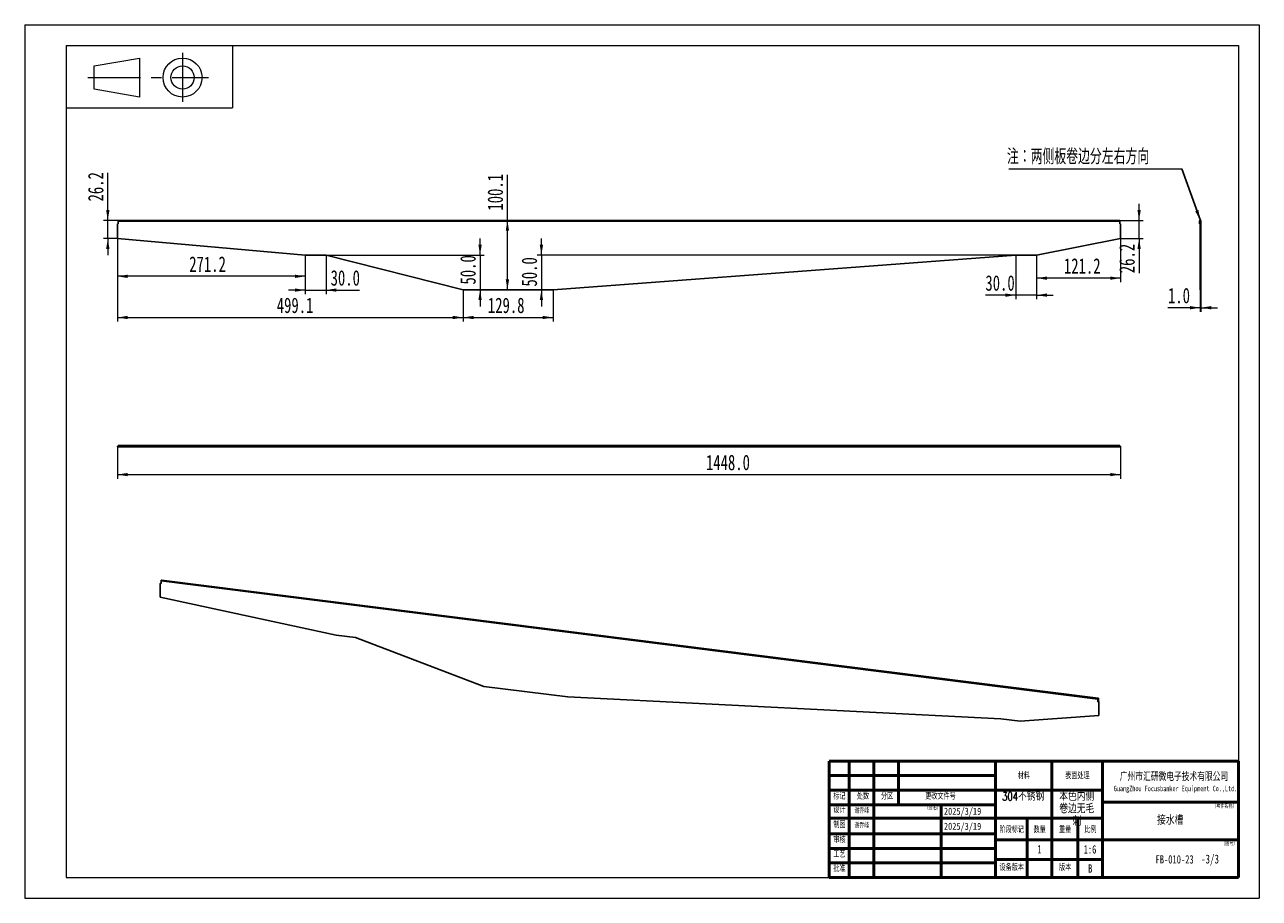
# Paper-space layout '图纸3' of a CAD drawing. Header units: millimetres. Extents: x 0 to 297, y 0 to 210.
import ezdxf

# ---------------------------------------------------------------- set-up
doc = ezdxf.new("R2010")
doc.units = ezdxf.units.MM
doc.linetypes.add('CENTERX2', pattern=[20.32, 12.7, -2.54, 2.54, -2.54])
doc.styles.add('SLDTEXTSTYLE0', font='TXT', dxfattribs={"width": 0.7, "bigfont": 'bigfont'})
doc.styles.add('SLDTEXTSTYLE1', font='TXT', dxfattribs={"width": 0.7})
doc.styles.add('SLDTEXTSTYLE2', font='TXT', dxfattribs={"width": 0.75, "bigfont": 'bigfont'})
doc.styles.add('SLDTEXTSTYLE3', font='TXT', dxfattribs={"width": 0.75})
doc.dimstyles.new('SLDDIMSTYLE10', dxfattribs={"dimtxt": 3.950146, "dimasz": 2.5, "dimexe": 0, "dimexo": 0.0625, "dimgap": 0.987537, "dimtad": 2, "dimdec": 1, "dimlfac": 6, "dimrnd": 1e-09, "dimzin": 4, "dimdsep": 46, "dimtxsty": 'SLDTEXTSTYLE1', "dimsah": 1, "dimcen": 0.09, "dimadec": 0, "dimazin": 1, "dimtfac": 1, "dimtofl": 0, "dimtmove": 0, "dimatfit": 3, "dimfxl": 0, "dimfrac": 2, "dimtolj": 1, "dimtzin": 12, "dimarcsym": 0})
doc.dimstyles.new('SLDDIMSTYLE5', dxfattribs={"dimtxt": 0.18, "dimasz": 2.5, "dimexe": 0, "dimexo": 0.0625, "dimgap": 0, "dimtad": 0, "dimtih": 1, "dimtoh": 1, "dimdec": 0, "dimrnd": 1e-09, "dimzin": 0, "dimdsep": 46, "dimtxsty": 'Standard', "dimsah": 1, "dimcen": 0.09, "dimadec": 0, "dimazin": 0, "dimtfac": 2.5, "dimtdec": 0, "dimtofl": 0, "dimtmove": 0, "dimatfit": 3, "dimfxl": 0, "dimfrac": 2, "dimtolj": 1, "dimtzin": 0, "dimarcsym": 0})
doc.dimstyles.new('SLDDIMSTYLE7', dxfattribs={"dimtxt": 3.950146, "dimasz": 2.5, "dimexe": 0, "dimexo": 0.0625, "dimgap": 0.987537, "dimtad": 2, "dimdec": 1, "dimlfac": 6, "dimrnd": 1e-09, "dimzin": 12, "dimdsep": 46, "dimtxsty": 'SLDTEXTSTYLE1', "dimsah": 1, "dimcen": 0.09, "dimadec": 0, "dimazin": 3, "dimtfac": 1, "dimtofl": 0, "dimtmove": 0, "dimatfit": 3, "dimfxl": 0, "dimfrac": 2, "dimtolj": 1, "dimtzin": 12, "dimarcsym": 0})
doc.dimstyles.new('SLDDIMSTYLE8', dxfattribs={"dimtxt": 3.950146, "dimasz": 2.5, "dimexe": 0, "dimexo": 0.0625, "dimgap": 0.987537, "dimtad": 2, "dimdec": 1, "dimlfac": 6, "dimrnd": 1e-09, "dimzin": 4, "dimdsep": 46, "dimtxsty": 'SLDTEXTSTYLE1', "dimsah": 1, "dimcen": 0.09, "dimadec": 0, "dimazin": 1, "dimtfac": 1, "dimtmove": 0, "dimatfit": 0, "dimfxl": 0, "dimfrac": 2, "dimtolj": 1, "dimtzin": 12, "dimarcsym": 0})
doc.dimstyles.new('SLDDIMSTYLE9', dxfattribs={"dimtxt": 3.950146, "dimasz": 2.5, "dimexe": 0, "dimexo": 0.0625, "dimgap": 0.987537, "dimtad": 2, "dimdec": 1, "dimlfac": 6, "dimrnd": 1e-09, "dimzin": 12, "dimdsep": 46, "dimtxsty": 'SLDTEXTSTYLE1', "dimsah": 1, "dimcen": 0.09, "dimadec": 0, "dimazin": 3, "dimtfac": 1, "dimtmove": 0, "dimatfit": 0, "dimfxl": 0, "dimfrac": 2, "dimtolj": 1, "dimtzin": 12, "dimarcsym": 0})

# ---------------------------------------------------------------- blocks, each defined once
blk = doc.blocks.new('SW_NOTE_0_12')
at = {"color": 0, "linetype": 'Continuous', "lineweight": 0, "char_height": 2, "attachment_point": 2, "style": 'SLDTEXTSTYLE2'}
for s, insert in [('本色内侧', (5.25, 2.58)), ('卷边无毛', (5.25, -0.42)), ('刺', (5.31, -3.42))]:
    blk.add_mtext(s, dxfattribs=dict(at, insert=insert))
blk = doc.blocks.new('SW_NOTE_0_13')
at = {"color": 0, "linetype": 'Continuous', "lineweight": 0, "attachment_point": 2}
for s, insert, char_height, style in [('广州市汇研微电子技术有限公司', (16.21, 2.45), 1.9, 'SLDTEXTSTYLE0'), ('GuangZhou Focusbanker Equipment Co.,Ltd.', (16.58, -0.62), 1.3, 'SLDTEXTSTYLE1')]:
    blk.add_mtext(s, dxfattribs=dict(at, insert=insert, char_height=char_height, style=style))
blk = doc.blocks.new('_D_28')
at = {"color": 7, "linetype": 'Continuous', "lineweight": 0}
for p, q in [((116.11, 162.96), (116.11, 173.94)), ((116.11, 146.28), (116.11, 162.96))]:
    blk.add_line(p, q, dxfattribs=at)
at = {"color": 7, "linetype": 'Continuous', "lineweight": 18}
for points in [[(116.11, 162.96), (115.71, 160.46), (116.51, 160.46)], [(116.11, 146.28), (116.51, 148.78), (115.71, 148.78)]]:
    blk.add_solid(points, dxfattribs=at)
at = {"color": 7, "linetype": 'Continuous', "lineweight": 18, "insert": (111.33, 165.3), "char_height": 3.704, "attachment_point": 1, "rotation": 90, "style": 'SLDTEXTSTYLE1'}
blk.add_mtext('100.1', dxfattribs=at)
blk = doc.blocks.new('_D_29')
at = {"color": 7, "linetype": 'Continuous', "lineweight": 0}
for p, q in [((67.48, 154.61), (67.48, 145.2)), ((72.48, 154.61), (72.48, 145.2)), ((67.48, 146.2), (63.48, 146.2)), ((67.48, 146.2), (72.48, 146.2)), ((72.48, 146.2), (80.49, 146.2))]:
    blk.add_line(p, q, dxfattribs=at)
at = {"color": 7, "linetype": 'Continuous', "lineweight": 18}
for points in [[(67.48, 146.2), (64.98, 146.6), (64.98, 145.8)], [(72.48, 146.2), (74.98, 145.8), (74.98, 146.6)]]:
    blk.add_solid(points, dxfattribs=at)
at = {"color": 7, "linetype": 'Continuous', "lineweight": 18, "insert": (73.58, 150.98), "char_height": 3.704, "attachment_point": 1, "style": 'SLDTEXTSTYLE1'}
blk.add_mtext('30.0', dxfattribs=at)
blk = doc.blocks.new('_D_30')
at = {"color": 7, "linetype": 'Continuous', "lineweight": 0}
for p, q in [((238.41, 154.61), (238.41, 143.99)), ((243.42, 154.61), (243.42, 143.99)), ((238.41, 144.99), (231.09, 144.99)), ((243.42, 144.99), (238.41, 144.99)), ((243.42, 144.99), (247.42, 144.99))]:
    blk.add_line(p, q, dxfattribs=at)
at = {"color": 7, "linetype": 'Continuous', "lineweight": 18}
for points in [[(238.41, 144.99), (235.91, 145.39), (235.91, 144.59)], [(243.42, 144.99), (245.92, 144.59), (245.92, 145.39)]]:
    blk.add_solid(points, dxfattribs=at)
at = {"color": 7, "linetype": 'Continuous', "lineweight": 18, "insert": (231.09, 149.76), "char_height": 3.704, "attachment_point": 1, "style": 'SLDTEXTSTYLE1'}
blk.add_mtext('30.0', dxfattribs=at)
blk = doc.blocks.new('_D_31')
at = {"color": 7, "linetype": 'Continuous', "lineweight": 0}
for p, q in [((263.61, 158.58), (263.61, 148.07)), ((243.42, 154.61), (243.42, 148.07)), ((263.61, 149.07), (243.42, 149.07))]:
    blk.add_line(p, q, dxfattribs=at)
at = {"color": 7, "linetype": 'Continuous', "lineweight": 18}
for points in [[(243.42, 149.07), (245.92, 148.67), (245.92, 149.47)], [(263.61, 149.07), (261.11, 149.47), (261.11, 148.67)]]:
    blk.add_solid(points, dxfattribs=at)
at = {"color": 7, "linetype": 'Continuous', "lineweight": 18, "insert": (249.98, 153.85), "char_height": 3.704, "attachment_point": 1, "style": 'SLDTEXTSTYLE1'}
blk.add_mtext('121.2', dxfattribs=at)
blk = doc.blocks.new('_D_32')
at = {"color": 7, "linetype": 'Continuous', "lineweight": 0}
for p, q in [((22.28, 158.58), (22.28, 148.51)), ((67.48, 154.61), (67.48, 148.51)), ((67.48, 149.51), (22.28, 149.51))]:
    blk.add_line(p, q, dxfattribs=at)
at = {"color": 7, "linetype": 'Continuous', "lineweight": 18}
for points in [[(22.28, 149.51), (24.78, 149.11), (24.78, 149.91)], [(67.48, 149.51), (64.98, 149.91), (64.98, 149.11)]]:
    blk.add_solid(points, dxfattribs=at)
at = {"color": 7, "linetype": 'Continuous', "lineweight": 18, "insert": (39.57, 154.29), "char_height": 3.704, "attachment_point": 1, "style": 'SLDTEXTSTYLE1'}
blk.add_mtext('271.2', dxfattribs=at)
blk = doc.blocks.new('_D_33')
at = {"color": 7, "linetype": 'Continuous', "lineweight": 0}
for p, q in [((22.28, 158.58), (22.28, 138.61)), ((105.47, 146.28), (105.47, 138.61)), ((22.28, 139.61), (105.47, 139.61))]:
    blk.add_line(p, q, dxfattribs=at)
at = {"color": 7, "linetype": 'Continuous', "lineweight": 18}
for points in [[(22.28, 139.61), (24.78, 139.21), (24.78, 140.01)], [(105.47, 139.61), (102.97, 140.01), (102.97, 139.21)]]:
    blk.add_solid(points, dxfattribs=at)
at = {"color": 7, "linetype": 'Continuous', "lineweight": 18, "insert": (60.62, 144.39), "char_height": 3.704, "attachment_point": 1, "style": 'SLDTEXTSTYLE1'}
blk.add_mtext('499.1', dxfattribs=at)
blk = doc.blocks.new('_D_34')
at = {"color": 7, "linetype": 'Continuous', "lineweight": 0}
for p, q in [((105.47, 146.28), (105.47, 138.61)), ((127.09, 146.28), (127.09, 138.61)), ((105.47, 139.61), (127.09, 139.61))]:
    blk.add_line(p, q, dxfattribs=at)
at = {"color": 7, "linetype": 'Continuous', "lineweight": 18}
for points in [[(105.47, 139.61), (107.97, 139.21), (107.97, 140.01)], [(127.09, 139.61), (124.59, 140.01), (124.59, 139.21)]]:
    blk.add_solid(points, dxfattribs=at)
at = {"color": 7, "linetype": 'Continuous', "lineweight": 18, "insert": (111.41, 144.39), "char_height": 3.704, "attachment_point": 1, "style": 'SLDTEXTSTYLE1'}
blk.add_mtext('129.8', dxfattribs=at)
blk = doc.blocks.new('_D_35')
at = {"color": 7, "linetype": 'Continuous', "lineweight": 0}
for p, q in [((109.53, 154.61), (109.53, 158.61)), ((72.48, 154.61), (110.53, 154.61)), ((109.53, 154.61), (109.53, 146.28)), ((109.53, 146.28), (109.53, 142.28))]:
    blk.add_line(p, q, dxfattribs=at)
at = {"color": 7, "linetype": 'Continuous', "lineweight": 18}
for points in [[(109.53, 154.61), (109.93, 157.11), (109.13, 157.11)], [(109.53, 146.28), (109.13, 143.78), (109.93, 143.78)]]:
    blk.add_solid(points, dxfattribs=at)
at = {"color": 7, "linetype": 'Continuous', "lineweight": 18, "insert": (104.76, 147.53), "char_height": 3.704, "attachment_point": 1, "rotation": 90, "style": 'SLDTEXTSTYLE1'}
blk.add_mtext('50.0', dxfattribs=at)
blk = doc.blocks.new('_D_36')
at = {"color": 7, "linetype": 'Continuous', "lineweight": 0}
for p, q in [((124.29, 154.61), (124.29, 158.61)), ((238.41, 154.61), (123.29, 154.61)), ((124.29, 154.61), (124.29, 146.28)), ((124.29, 146.28), (124.29, 142.28))]:
    blk.add_line(p, q, dxfattribs=at)
at = {"color": 7, "linetype": 'Continuous', "lineweight": 18}
for points in [[(124.29, 154.61), (124.69, 157.11), (123.89, 157.11)], [(124.29, 146.28), (123.89, 143.78), (124.69, 143.78)]]:
    blk.add_solid(points, dxfattribs=at)
at = {"color": 7, "linetype": 'Continuous', "lineweight": 18, "insert": (119.52, 147.05), "char_height": 3.704, "attachment_point": 1, "rotation": 90, "style": 'SLDTEXTSTYLE1'}
blk.add_mtext('50.0', dxfattribs=at)
blk = doc.blocks.new('_D_37')
at = {"color": 7, "linetype": 'Continuous', "lineweight": 0}
for p, q in [((268.07, 162.96), (268.07, 166.96)), ((263.41, 162.96), (269.07, 162.96)), ((268.07, 158.58), (268.07, 162.96)), ((263.61, 158.58), (269.07, 158.58)), ((268.07, 158.58), (268.07, 150.26))]:
    blk.add_line(p, q, dxfattribs=at)
at = {"color": 7, "linetype": 'Continuous', "lineweight": 18}
for points in [[(268.07, 162.96), (268.47, 165.46), (267.67, 165.46)], [(268.07, 158.58), (267.67, 156.08), (268.47, 156.08)]]:
    blk.add_solid(points, dxfattribs=at)
at = {"color": 7, "linetype": 'Continuous', "lineweight": 18, "insert": (263.3, 150.26), "char_height": 3.704, "attachment_point": 1, "rotation": 90, "style": 'SLDTEXTSTYLE1'}
blk.add_mtext('26.2', dxfattribs=at)
blk = doc.blocks.new('_D_38')
at = {"color": 7, "linetype": 'Continuous', "lineweight": 0}
for p, q in [((19.98, 162.96), (19.98, 174.41)), ((22.48, 162.96), (18.98, 162.96)), ((19.98, 158.58), (19.98, 162.96)), ((22.28, 158.58), (18.98, 158.58)), ((19.98, 158.58), (19.98, 154.58))]:
    blk.add_line(p, q, dxfattribs=at)
at = {"color": 7, "linetype": 'Continuous', "lineweight": 18}
for points in [[(19.98, 162.96), (20.38, 165.46), (19.58, 165.46)], [(19.98, 158.58), (19.58, 156.08), (20.38, 156.08)]]:
    blk.add_solid(points, dxfattribs=at)
at = {"color": 7, "linetype": 'Continuous', "lineweight": 18, "insert": (15.21, 167.5), "char_height": 3.704, "attachment_point": 1, "rotation": 90, "style": 'SLDTEXTSTYLE1'}
blk.add_mtext('26.2', dxfattribs=at)
blk = doc.blocks.new('_D_39')
at = {"color": 7, "linetype": 'Continuous', "lineweight": 0}
for p, q in [((282.79, 146.28), (282.79, 140.96)), ((282.96, 146.28), (282.96, 140.96)), ((282.79, 141.96), (275.02, 141.96)), ((282.79, 141.96), (282.96, 141.96)), ((282.96, 141.96), (286.96, 141.96))]:
    blk.add_line(p, q, dxfattribs=at)
at = {"color": 7, "linetype": 'Continuous', "lineweight": 18}
for points in [[(282.79, 141.96), (280.29, 142.36), (280.29, 141.56)], [(282.96, 141.96), (285.46, 141.56), (285.46, 142.36)]]:
    blk.add_solid(points, dxfattribs=at)
at = {"color": 7, "linetype": 'Continuous', "lineweight": 18, "insert": (275.02, 146.74), "char_height": 3.704, "attachment_point": 1, "style": 'SLDTEXTSTYLE1'}
blk.add_mtext('1.0', dxfattribs=at)
blk = doc.blocks.new('SW_NOTE_0_14')
at = {"color": 0, "linetype": 'Continuous', "lineweight": 0}
blk.add_line((-41.59, 0), (0, 0), dxfattribs=at)
at = {"color": 0, "linetype": 'Continuous', "lineweight": 0, "insert": (-42.04, 4.78), "char_height": 3.7042, "attachment_point": 1, "style": 'SLDTEXTSTYLE0'}
blk.add_mtext('注：两侧板卷边分左右方向', dxfattribs=at)
blk = doc.blocks.new('_D_40')
at = {"color": 7, "linetype": 'Continuous', "lineweight": 0}
for p, q in [((22.28, 108.52), (22.28, 100.85)), ((263.61, 108.52), (263.61, 100.85)), ((22.28, 101.85), (263.61, 101.85))]:
    blk.add_line(p, q, dxfattribs=at)
at = {"color": 7, "linetype": 'Continuous', "lineweight": 18}
for points in [[(22.28, 101.85), (24.78, 101.45), (24.78, 102.25)], [(263.61, 101.85), (261.11, 102.25), (261.11, 101.45)]]:
    blk.add_solid(points, dxfattribs=at)
at = {"color": 7, "linetype": 'Continuous', "lineweight": 18, "insert": (163.87, 106.62), "char_height": 3.704, "attachment_point": 1, "style": 'SLDTEXTSTYLE1'}
blk.add_mtext('1448.0', dxfattribs=at)

psp = doc.layouts.new('图纸3')

# ---------------------------------------------------------------- linework, layer by layer
at = {"color": 7, "linetype": 'Continuous', "lineweight": 18}
for p, q in [((-0.013, 209.994), (296.987, 209.994)), ((-0.013, 209.994), (-0.013, -0.006)), ((296.987, 209.994), (296.987, -0.006)), ((9.987, 204.994), (291.987, 204.994)), ((9.987, 204.994), (9.987, 4.994)), ((9.987, 204.994), (49.987, 204.994)), ((9.987, 204.994), (9.987, 189.994)), ((49.987, 204.994), (49.987, 189.994)), ((291.987, 204.994), (291.987, 4.994)), ((16.702, 200.085), (27.637, 201.987)), ((27.637, 201.987), (27.637, 192.614)), ((16.702, 194.516), (16.702, 200.085)), ((27.637, 192.614), (16.702, 194.516)), ((9.987, 189.994), (49.987, 189.994)), ((9.987, 4.994), (291.987, 4.994)), ((-0.013, -0.006), (296.987, -0.006))]:
    psp.add_line(p, q, dxfattribs=at)
at = {"color": 7, "linetype": 'CENTERX2', "lineweight": 18}
for p, q in [((37.96, 203.209), (37.96, 191.46)), ((15.14, 197.3), (44.208, 197.3))]:
    psp.add_line(p, q, dxfattribs=at)
at = {"color": 7, "linetype": 'Continuous', "lineweight": 25}
for p, q in [((22.281, 162.114), (22.281, 158.585)), ((22.281, 162.114), (22.481, 162.114)), ((263.414, 162.956), (22.481, 162.956)), ((22.481, 162.781), (22.481, 162.956)), ((263.414, 162.781), (22.481, 162.781)), ((22.481, 162.114), (22.481, 162.781)), ((263.414, 162.956), (263.414, 162.781)), ((263.414, 162.781), (263.414, 162.114)), ((263.414, 162.114), (263.614, 162.114)), ((263.614, 158.585), (263.614, 162.114)), ((282.776, 162.781), (282.61, 162.781)), ((282.61, 162.781), (282.61, 162.123)), ((282.776, 162.123), (282.61, 162.123)), ((282.776, 162.781), (282.776, 162.123)), ((282.96, 162.781), (282.793, 162.781)), ((282.793, 162.781), (282.793, 162.114)), ((282.96, 162.114), (282.793, 162.114)), ((282.793, 162.114), (282.793, 158.585)), ((282.96, 162.114), (282.96, 162.781)), ((282.96, 162.114), (282.96, 158.585)), ((22.281, 158.585), (67.477, 154.614)), ((243.419, 154.614), (263.614, 158.585)), ((282.793, 158.585), (282.96, 158.585)), ((282.793, 158.585), (282.793, 154.614)), ((282.96, 158.585), (282.96, 154.614)), ((67.477, 154.614), (72.481, 154.614)), ((72.481, 154.614), (105.468, 146.281)), ((127.094, 146.281), (238.414, 154.614)), ((238.414, 154.614), (243.419, 154.614)), ((282.793, 154.614), (282.96, 154.614)), ((282.793, 154.614), (282.793, 146.281)), ((282.96, 154.614), (282.96, 146.281)), ((105.468, 146.281), (127.094, 146.281)), ((282.793, 146.281), (282.96, 146.281)), ((22.281, 108.516), (22.281, 108.682)), ((22.481, 108.682), (22.281, 108.682)), ((22.281, 108.516), (22.481, 108.516)), ((22.481, 108.516), (22.481, 108.866)), ((263.414, 108.866), (22.481, 108.866)), ((263.414, 108.516), (22.481, 108.516)), ((263.414, 108.866), (263.414, 108.516)), ((263.614, 108.682), (263.414, 108.682)), ((263.414, 108.516), (263.614, 108.516)), ((263.614, 108.516), (263.614, 108.682)), ((32.602, 75.67), (32.661, 75.722)), ((32.602, 75.67), (32.602, 72.343)), ((32.602, 75.67), (32.789, 75.647)), ((32.789, 75.706), (32.661, 75.722)), ((32.789, 75.647), (32.789, 76.275)), ((258.162, 47.881), (32.789, 76.275)), ((258.245, 48.109), (32.873, 76.504)), ((32.602, 72.343), (74.879, 63.273)), ((74.879, 63.273), (79.56, 62.683)), ((79.56, 62.683), (110.417, 50.939)), ((110.417, 50.939), (130.645, 48.39)), ((130.645, 48.39), (234.776, 43.128)), ((258.162, 47.881), (258.221, 47.933)), ((258.162, 47.881), (258.162, 47.253)), ((258.226, 47.938), (258.221, 47.939)), ((258.221, 47.305), (258.221, 47.933)), ((258.226, 47.938), (258.285, 47.99)), ((258.226, 47.318), (258.226, 47.938)), ((258.285, 47.37), (258.285, 47.99)), ((258.162, 47.253), (258.221, 47.305)), ((258.162, 47.253), (258.349, 47.229)), ((258.221, 47.318), (258.226, 47.318)), ((258.408, 47.281), (258.221, 47.305)), ((258.226, 47.318), (258.285, 47.37)), ((258.349, 47.229), (258.408, 47.281)), ((258.349, 43.901), (258.349, 47.229)), ((258.408, 43.953), (258.408, 47.281)), ((234.776, 43.128), (239.458, 42.538)), ((239.458, 42.538), (258.349, 43.901)), ((258.408, 43.953), (258.349, 43.901))]:
    psp.add_line(p, q, dxfattribs=at)
at = {"color": 7, "linetype": 'Continuous', "lineweight": 50}
for p, q in [((193.542, 32.994), (291.987, 32.994)), ((193.542, 32.994), (193.542, 4.994)), ((198.334, 32.994), (198.334, 19.266)), ((204.271, 22.494), (204.271, 32.994)), ((210.199, 22.494), (210.199, 32.994)), ((233.542, 32.994), (233.542, 4.994)), ((247.07, 32.994), (247.07, 19.266)), ((259.243, 32.77), (259.243, 19.266)), ((291.987, 32.994), (291.987, 4.994)), ((193.542, 29.494), (233.542, 29.494)), ((193.542, 29.494), (198.542, 29.494)), ((193.542, 26.018), (233.542, 26.018)), ((193.542, 26.018), (198.542, 26.018)), ((259.243, 26.018), (233.542, 26.018)), ((193.542, 22.494), (233.542, 22.494)), ((193.542, 22.494), (198.334, 22.494)), ((198.334, 22.494), (198.334, 19.266)), ((204.271, 19.266), (204.271, 22.494)), ((220.453, 22.494), (220.453, 4.994)), ((259.243, 23.077), (291.987, 23.077)), ((193.542, 19.266), (198.334, 19.266)), ((193.542, 19.266), (198.334, 19.266)), ((198.334, 19.266), (204.271, 19.266)), ((198.334, 19.266), (198.334, 15.494)), ((198.334, 19.266), (204.271, 19.266)), ((198.334, 19.266), (198.334, 15.494)), ((204.271, 19.266), (204.271, 15.494)), ((204.271, 19.266), (213.966, 19.266)), ((204.271, 19.266), (213.966, 19.266)), ((219.542, 19.266), (213.966, 19.266)), ((225.542, 19.266), (219.542, 19.266)), ((234.897, 19.266), (225.542, 19.266)), ((259.243, 19.266), (234.897, 19.266)), ((241.162, 19.266), (241.162, 4.994)), ((247.07, 19.266), (247.07, 4.994)), ((253.334, 19.266), (253.334, 4.994)), ((259.243, 14.022), (259.243, 19.266)), ((193.542, 15.494), (198.334, 15.494)), ((198.334, 15.494), (193.542, 15.494)), ((198.334, 15.494), (198.334, 11.994)), ((198.334, 15.494), (204.271, 15.494)), ((204.271, 15.494), (198.334, 15.494)), ((198.334, 15.494), (198.334, 11.994)), ((204.271, 15.494), (204.271, 11.994)), ((213.966, 15.494), (204.271, 15.494)), ((219.542, 15.494), (213.966, 15.494)), ((225.542, 15.494), (219.542, 15.494)), ((233.542, 15.494), (225.542, 15.494)), ((198.334, 11.994), (193.542, 11.994)), ((193.542, 11.994), (198.334, 11.994)), ((198.334, 11.994), (198.334, 8.494)), ((204.271, 11.994), (198.334, 11.994)), ((198.334, 11.994), (204.271, 11.994)), ((198.334, 11.994), (198.334, 8.494)), ((204.271, 11.994), (204.271, 8.494)), ((213.966, 11.994), (204.271, 11.994)), ((219.542, 11.994), (213.966, 11.994)), ((225.542, 11.994), (219.542, 11.994)), ((233.542, 11.994), (225.542, 11.994)), ((259.243, 14.022), (233.542, 14.022)), ((259.243, 14.022), (291.987, 14.022)), ((259.243, 14.022), (259.243, 9.295)), ((259.243, 9.295), (233.542, 9.295)), ((259.243, 4.994), (259.243, 9.295)), ((193.542, 8.494), (198.334, 8.494)), ((198.334, 8.494), (193.542, 8.494)), ((198.334, 8.494), (198.334, 4.994)), ((198.334, 8.494), (204.271, 8.494)), ((198.334, 8.494), (204.271, 8.494)), ((198.334, 8.494), (198.334, 4.994)), ((204.271, 8.494), (204.271, 4.994)), ((213.966, 8.494), (204.271, 8.494)), ((219.542, 8.494), (213.966, 8.494)), ((225.542, 8.494), (219.542, 8.494)), ((233.542, 8.494), (225.542, 8.494)), ((193.542, 4.994), (291.987, 4.994))]:
    psp.add_line(p, q, dxfattribs=at)
at = {"color": 7, "linetype": 'Continuous', "lineweight": 25, "flags": 128}
for points in [[(32.789, 76.275), (32.794, 76.343), (32.807, 76.408), (32.827, 76.462), (32.851, 76.495), (32.873, 76.504)], [(258.285, 47.99), (258.281, 48.049), (258.267, 48.091), (258.247, 48.109), (258.224, 48.101), (258.2, 48.067), (258.18, 48.014), (258.166, 47.948), (258.162, 47.881)], [(258.226, 47.938), (258.226, 47.941), (258.226, 47.943), (258.225, 47.944), (258.224, 47.944), (258.222, 47.942), (258.221, 47.939), (258.221, 47.936), (258.221, 47.933)]]:
    psp.add_lwpolyline(points, dxfattribs=at)
at = {"color": 7, "linetype": 'Continuous', "lineweight": 18}
for radius in [4.686, 2.785]:
    psp.add_circle((37.96, 197.3), radius, dxfattribs=at)
at = {"color": 7, "linetype": 'Continuous', "lineweight": 25}
for radius, start in [(0.175, 360), (0.00833, 0)]:
    psp.add_arc((282.785, 162.781), radius, start, 180, dxfattribs=at)

# ---------------------------------------------------------------- block references
at = {"color": 7, "linetype": 'Continuous', "lineweight": 0}
for name, p in [('SW_NOTE_0_14', (278.317, 175.37)), ('SW_NOTE_0_13', (260.255, 27.657)), ('SW_NOTE_0_12', (247.823, 22.884))]:
    psp.add_blockref(name, p, dxfattribs=at)

# ---------------------------------------------------------------- texts
for s, insert, char_height, attachment_point, style in [('材料', (240.341, 30.163), 1.5, 2, 'SLDTEXTSTYLE0'), ('表面处理', (253.227, 30.163), 1.5, 2, 'SLDTEXTSTYLE0'), ('标记', (195.973, 25.255), 1.5, 2, 'SLDTEXTSTYLE0'), ('处数', (201.646, 25.255), 1.5, 2, 'SLDTEXTSTYLE0'), ('分区', (207.435, 25.255), 1.5, 2, 'SLDTEXTSTYLE0'), ('更改文件号', (220.292, 25.255), 1.5, 2, 'SLDTEXTSTYLE0'), ('304不锈钢', (240.183, 25.482), 2, 2, 'SLDTEXTSTYLE2'), ('设计', (195.973, 22.023), 1.5, 2, 'SLDTEXTSTYLE0'), ('谢乔峰', (201.374, 21.642), 1.2, 2, 'SLDTEXTSTYLE0'), ('（签名）', (218.383, 22.288), 1, 2, 'SLDTEXTSTYLE0'), ('2025/3/19', (221.12, 21.77), 1.7, 1, 'SLDTEXTSTYLE3'), ('（零件名称）', (288.587, 22.633), 1, 2, 'SLDTEXTSTYLE0'), ('制图', (195.973, 18.41), 1.5, 2, 'SLDTEXTSTYLE0'), ('谢乔峰', (201.374, 18.094), 1.2, 2, 'SLDTEXTSTYLE0'), ('2025/3/19', (221.12, 18.157), 1.7, 1, 'SLDTEXTSTYLE3'), ('接水槽', (275.552, 19.709), 2, 2, 'SLDTEXTSTYLE2'), ('审核', (195.973, 14.783), 1.5, 2, 'SLDTEXTSTYLE0'), ('阶段标记', (237.423, 17.225), 1.5, 2, 'SLDTEXTSTYLE0'), ('数量', (244.151, 17.225), 1.5, 2, 'SLDTEXTSTYLE0'), ('重量', (250.275, 17.225), 1.5, 2, 'SLDTEXTSTYLE0'), ('比例', (256.362, 17.225), 1.5, 2, 'SLDTEXTSTYLE0'), ('1', (244.096, 12.781), 2, 2, 'SLDTEXTSTYLE3'), ('1:6', (256.26, 12.754), 2, 2, 'SLDTEXTSTYLE3'), ('（图号）', (289.784, 13.66), 1, 2, 'SLDTEXTSTYLE0'), ('工艺', (195.973, 11.319), 1.5, 2, 'SLDTEXTSTYLE0'), ('FB-010-23', (276.613, 10.358), 2, 2, 'SLDTEXTSTYLE3'), ('-3/3', (282.968, 10.491), 2.1167, 1, 'SLDTEXTSTYLE3'), ('批准', (195.973, 7.889), 1.5, 2, 'SLDTEXTSTYLE0'), ('设备版本', (237.423, 8.133), 1.5, 2, 'SLDTEXTSTYLE0'), ('版本', (250.275, 8.133), 1.5, 2, 'SLDTEXTSTYLE0'), ('B', (256.311, 8.154), 2, 2, 'SLDTEXTSTYLE3')]:
    psp.add_mtext(s, dxfattribs=dict(at, insert=insert, char_height=char_height, attachment_point=attachment_point, style=style))

# ---------------------------------------------------------------- dimensions: what is measured, and where the dimension line sits
at = {"color": 7, "linetype": 'Continuous', "lineweight": 18}
for base, p1, p2, angle, dimstyle, picture, middle in [((19.98, 162.956), (22.281, 158.585), (22.481, 162.956), 90, 'SLDDIMSTYLE9', '_D_38', (19.98, 170.956)), ((116.106746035, 162.956002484), (105.468373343, 146.281002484), (22.480988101, 162.956002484), 90, 'SLDDIMSTYLE7', '_D_28', (116.106746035, 169.622669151)), ((268.074, 162.956), (263.614, 158.585), (263.414, 162.956), 90, 'SLDDIMSTYLE9', '_D_37', (268.074, 153.714)), ((109.535, 146.281), (72.481, 154.614), (105.468, 146.281), 90, 'SLDDIMSTYLE8', '_D_35', (109.535, 150.991)), ((124.294, 146.281), (238.414, 154.614), (127.094, 146.281), 90, 'SLDDIMSTYLE8', '_D_36', (124.294, 150.511)), ((263.614, 101.849), (22.281, 108.516), (263.614, 108.516), 0, 'SLDDIMSTYLE10', '_D_40', (169.057, 101.849))]:
    dim = psp.add_linear_dim(base=base, p1=p1, p2=p2, angle=angle, dimstyle=dimstyle, dxfattribs=at)
    dim.commit()
    dim.dimension.update_dxf_attribs({"geometry": picture, "text_midpoint": middle, "dimtype": 160})
for base, p1, p2, dimstyle, picture, middle in [((22.281, 149.514), (67.477, 154.614), (22.281, 158.585), 'SLDDIMSTYLE7', '_D_32', (43.894, 149.514)), ((105.468, 139.614), (22.281, 158.585), (105.468, 146.281), 'SLDDIMSTYLE7', '_D_33', (64.941, 139.614)), ((243.419, 149.074), (263.614, 158.585), (243.419, 154.614), 'SLDDIMSTYLE7', '_D_31', (254.304, 149.074)), ((72.481, 146.203), (67.477, 154.614), (72.481, 154.614), 'SLDDIMSTYLE8', '_D_29', (77.037, 146.203)), ((238.414, 144.988), (243.419, 154.614), (238.414, 154.614), 'SLDDIMSTYLE8', '_D_30', (234.552, 144.988)), ((127.094, 139.614), (105.468, 146.281), (127.094, 146.281), 'SLDDIMSTYLE7', '_D_34', (115.729, 139.614)), ((282.96, 141.962), (282.793, 146.281), (282.96, 146.281), 'SLDDIMSTYLE8', '_D_39', (277.61, 141.962))]:
    dim = psp.add_linear_dim(base=base, p1=p1, p2=p2, dimstyle=dimstyle, dxfattribs=at)
    dim.commit()
    dim.dimension.update_dxf_attribs({"geometry": picture, "text_midpoint": middle, "dimtype": 160})

# ---------------------------------------------------------------- leaders
at = {"color": 7, "linetype": 'Continuous', "lineweight": 0}
psp.add_leader([(282.806, 162.955), (278.317, 175.37)], dimstyle='SLDDIMSTYLE5', dxfattribs=at)

doc.saveas('drawing.dxf')
